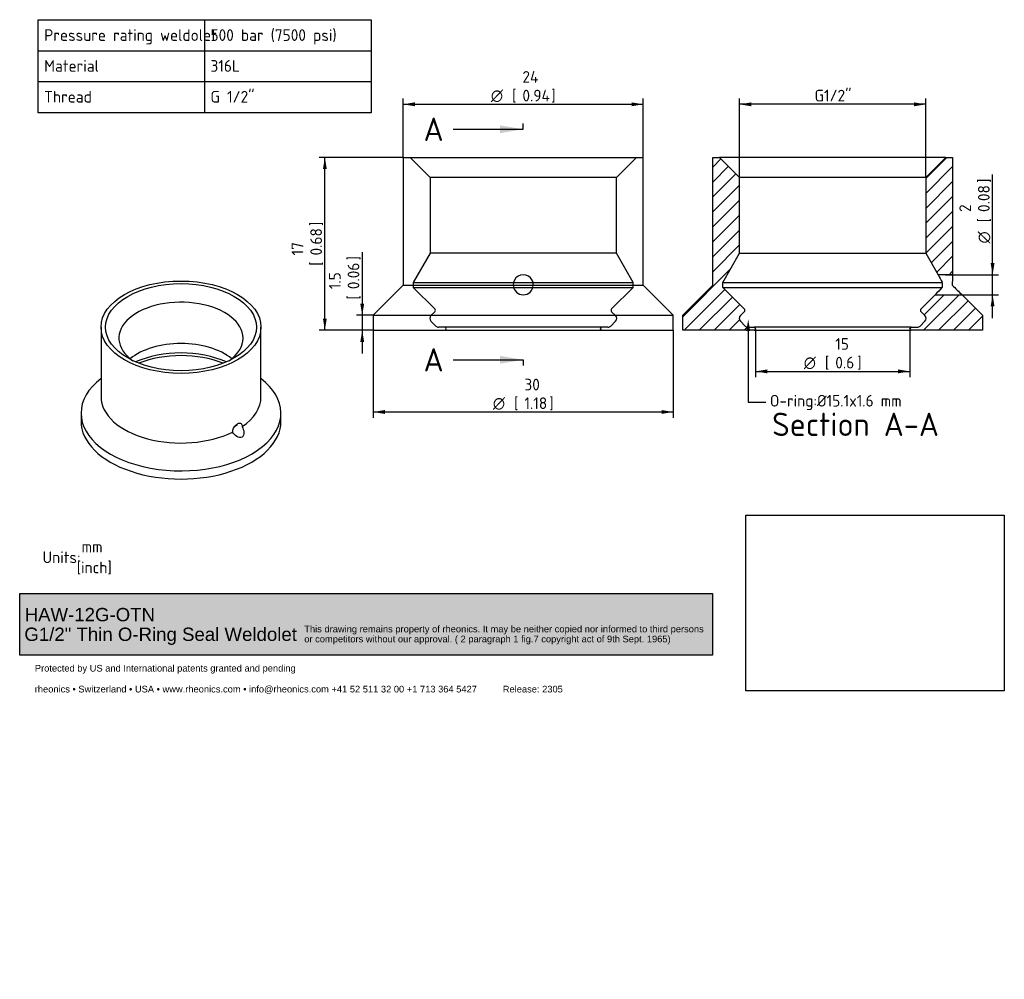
# Paper-space layout 'Invenitec-A4' of a CAD drawing. Header units: millimetres. Extents: x 0 to 296, y -85 to 203.
import ezdxf
from ezdxf import colors
from ezdxf.entities.mleader import LeaderData, LeaderLine
from ezdxf.enums import TextEntityAlignment as Align
from ezdxf.lldxf.tags import DXFTag
from ezdxf.math import Vec2, Vec3

# ---------------------------------------------------------------- set-up
doc = ezdxf.new("R2010")
doc.units = ezdxf.units.MM
doc.layers.add('Default', color=7, linetype='Continuous')
doc.layers.add('HAW-12G-OTN', color=7, linetype='Continuous')
doc.styles.add('SEACAD_Solid_Edge_ISO', font='seiso.ttf')
doc.styles.add('SEACAD_Solid_Edge_ISO1_Symbols', font='semeci1.ttf')
tags = doc.linetypes.add('CENTER2', pattern=[28.575, 19.05, -3.175, 3.175, -3.175]).pattern_tags.tags
tags[10:11] = [DXFTag(74, 4), DXFTag(75, 0), DXFTag(340, '0'), DXFTag(46, 0.0), DXFTag(50, 0.0), DXFTag(44, 0.0), DXFTag(45, 0.0)]
tags[8:9] = [DXFTag(74, 4), DXFTag(75, 0), DXFTag(340, '0'), DXFTag(46, 0.0), DXFTag(50, 0.0), DXFTag(44, 0.0), DXFTag(45, 0.0)]
tags[6:7] = [DXFTag(74, 4), DXFTag(75, 0), DXFTag(340, '0'), DXFTag(46, 0.0), DXFTag(50, 0.0), DXFTag(44, 0.0), DXFTag(45, 0.0)]
tags[4:5] = [DXFTag(74, 4), DXFTag(75, 0), DXFTag(340, '0'), DXFTag(46, 0.0), DXFTag(50, 0.0), DXFTag(44, 0.0), DXFTag(45, 0.0)]
tags = doc.linetypes.add('HIDDEN2', pattern=[4.7625, 3.175, -1.5875]).pattern_tags.tags
tags[6:7] = [DXFTag(74, 4), DXFTag(75, 0), DXFTag(340, '0'), DXFTag(46, 0.0), DXFTag(50, 0.0), DXFTag(44, 0.0), DXFTag(45, 0.0)]
tags[4:5] = [DXFTag(74, 4), DXFTag(75, 0), DXFTag(340, '0'), DXFTag(46, 0.0), DXFTag(50, 0.0), DXFTag(44, 0.0), DXFTag(45, 0.0)]
doc.dimstyles.new('Rheonics_Publish', dxfattribs={"dimtxt": 3.5, "dimasz": 3.5, "dimexe": 1.75, "dimexo": 0, "dimgap": 0.875, "dimtad": 1, "dimdec": 1, "dimlfac": 0.333333, "dimdsep": 46, "dimtxsty": 'SEACAD_Solid_Edge_ISO', "dimblk1": '_SE_FILLED', "dimblk2": '_SE_FILLED', "dimsah": 1, "dimcen": 1.75, "dimazin": 0, "dimtfac": 0.5, "dimtdec": 3, "dimtmove": 0, "dimatfit": 3, "dimfxl": 1, "dimarcsym": 0})
picture_1 = doc.add_image_def('image1.jpg', size_in_pixel=(1363, 928))

# ---------------------------------------------------------------- blocks, each defined once
blk = doc.blocks.new('_DOT')
at = {"color": 0}
blk.add_line((0, 0), (-1, 0), dxfattribs=at)
at = {"color": 0, "const_width": 0.333}
blk.add_lwpolyline([(-0.1665, 0, 1), (0.1665, 0, 1)], format="xyb", close=True, dxfattribs=at)
blk = doc.blocks.new('SE')
at = {"layer": 'Default', "color": 7, "linetype": 'Continuous'}
for p, q in [((55.73, 203.01), (55.73, 193.69)), ((5.73, 193.69), (105.73, 193.69)), ((55.73, 193.69), (55.73, 184.43)), ((5.73, 184.43), (105.73, 184.43)), ((55.73, 184.43), (55.73, 175.11))]:
    blk.add_line(p, q, dxfattribs=at)
blk.add_lwpolyline([(5.73, 175.11), (5.73, 203.01), (105.73, 203.01), (105.73, 175.11), (5.73, 175.11)], dxfattribs=at)
at = {"layer": 'Default', "color": 7, "linetype": 'Continuous', "style": 'SEACAD_Solid_Edge_ISO'}
for s, p in [('Pressure rating weldolet', (7.57, 200.14)), ('500 bar (7500 psi)', (57.49, 200.14)), ('Material', (7.57, 190.89)), ('316L', (57.49, 190.89)), ('Thread', (7.57, 181.64)), ('G 1/2"', (57.49, 181.64))]:
    blk.add_text(s, height=3.5, dxfattribs=at).set_placement(p, align=Align.TOP_LEFT)
blk = doc.blocks.new('SE1')
at = {"layer": 'HAW-12G-OTN', "color": 7, "linetype": 'Continuous'}
for p, q in [((24.64, 110.75), (24.64, 89.86)), ((72.64, 89.86), (72.64, 110.75)), ((18.64, 84.96), (18.64, 82.51)), ((78.64, 82.51), (78.64, 84.96))]:
    blk.add_line(p, q, dxfattribs=at)
blk.add_arc((63.48, 81.79), 2.07, 348.2586, 358.5149, dxfattribs=at)
for major_axis in [(-24, 0), (22.63, 0)]:
    blk.add_ellipse((48.64, 110.75), major_axis=major_axis, ratio=0.57735, dxfattribs=at)
for centre, major_axis, start_param, end_param in [((48.64, 107.49), (18.63, 0), 0, 3.824692), ((48.64, 107.49), (18.63, 0), 5.600086, 6.283185), ((48.64, 95.1), (-18.63, 0), 3.75487, 5.669908), ((48.64, 90.34), (-22, 0), 4.044979, 5.379799), ((48.64, 89.52), (-22, 0), 4.099978, 5.3248), ((48.64, 84.96), (-30, 0), 5.639684, 6.283185), ((48.64, 84.96), (-30, 0), 0, 3.785094), ((48.64, 89.86), (-24, 0), 0, 2.272871), ((48.64, 89.86), (-24, 0), 2.439518, 3.141593), ((48.64, 82.51), (-30, 0), 0, 3.141593)]:
    blk.add_ellipse(centre, major_axis=major_axis, ratio=0.57735, start_param=start_param, end_param=end_param, dxfattribs=at)
for points, knots in [([(64.14, 79.28), (64.13, 79.46), (64.15, 79.66), (64.2, 79.85), (64.25, 80.05), (64.32, 80.26), (64.42, 80.46), (64.52, 80.65), (64.64, 80.85), (64.78, 81.02), (64.92, 81.2), (65.07, 81.36), (65.22, 81.5), (65.38, 81.63), (65.54, 81.75), (65.7, 81.83), (65.86, 81.91), (66.01, 81.96), (66.15, 81.97), (66.29, 81.99), (66.42, 81.97), (66.53, 81.92), (66.64, 81.87), (66.74, 81.78), (66.81, 81.67), (66.88, 81.55), (66.93, 81.41), (66.95, 81.24), (66.96, 81.14), (66.97, 81.03), (66.96, 80.91)], [0, 0, 0, 0, 0.103805, 0.103805, 0.103805, 0.207596, 0.207596, 0.207596, 0.311603, 0.311603, 0.311603, 0.415823, 0.415823, 0.415823, 0.519845, 0.519845, 0.519845, 0.623567, 0.623567, 0.623567, 0.727354, 0.727354, 0.727354, 0.831469, 0.831469, 0.831469, 0.935666, 0.935666, 0.935666, 1, 1, 1, 1]), ([(66.96, 80.91), (67.26, 80.37), (67.46, 79.77), (67.55, 78.6), (67.4, 77.99), (66.52, 77.48), (65.9, 77.64), (64.89, 78.29), (64.47, 78.75), (64.14, 79.28)], [0, 0, 0, 0, 0.25, 0.25, 0.5, 0.5, 0.75, 0.75, 1, 1, 1, 1]), ([(65.5, 81.37), (65.34, 81.27), (65.16, 81.16), (64.96, 81.04), (64.86, 80.98), (64.76, 80.92), (64.66, 80.86)], [0, 0, 0, 0, 0.1318772, 0.1318772, 0.1318772, 0.1959517, 0.1959517, 0.1959517, 0.1959517])]:
    blk.add_open_spline(points, degree=3, knots=knots, dxfattribs=at)
blk = doc.blocks.new('SE2')
at = {"layer": 'HAW-12G-OTN', "color": 7, "linetype": 'Continuous'}
for p, q in [((115.34, 161.71), (187.34, 161.71)), ((115.34, 161.71), (115.34, 123.33)), ((187.34, 123.33), (187.34, 161.71)), ((148.43, 124.21), (154.25, 124.21)), ((115.34, 123.33), (106.34, 114.33)), ((115.34, 123.33), (148.34, 123.33)), ((148.44, 122.71), (154.24, 122.71)), ((154.33, 123.33), (187.34, 123.33)), ((196.34, 114.33), (187.34, 123.33)), ((106.34, 114.33), (196.34, 114.33)), ((106.34, 114.33), (106.34, 109.83)), ((196.34, 109.83), (196.34, 114.33)), ((106.34, 109.83), (196.34, 109.83))]:
    blk.add_line(p, q, dxfattribs=at)
at = {"layer": 'HAW-12G-OTN', "color": 7, "linetype": 'HIDDEN2'}
for p, q in [((117.39, 161.71), (123.39, 155.71)), ((179.28, 155.71), (185.28, 161.71)), ((179.28, 155.71), (123.39, 155.71)), ((123.39, 155.71), (123.39, 132.96)), ((179.28, 132.96), (179.28, 155.71)), ((123.39, 132.96), (118.34, 124.21)), ((179.28, 132.96), (123.39, 132.96)), ((184.34, 124.21), (179.28, 132.96)), ((118.34, 124.21), (148.43, 124.21)), ((118.34, 124.21), (118.34, 122.71)), ((154.25, 124.21), (184.34, 124.21)), ((184.34, 122.71), (184.34, 124.21)), ((118.34, 122.71), (148.44, 122.71)), ((118.34, 122.71), (124.81, 116.23)), ((148.34, 123.33), (154.33, 123.33)), ((154.24, 122.71), (184.34, 122.71)), ((177.86, 116.23), (184.34, 122.71)), ((124.81, 115.39), (123.65, 114.22)), ((179.03, 114.22), (177.86, 115.39)), ((123.65, 112.52), (125.09, 111.08)), ((177.59, 111.08), (179.03, 112.52)), ((176.74, 110.73), (125.94, 110.73))]:
    blk.add_line(p, q, dxfattribs=at)
at = {"layer": 'HAW-12G-OTN', "color": 7, "linetype": 'Continuous'}
for start, end in [(357.111, 182.889), (182.889, 357.111)]:
    blk.add_arc((151.34, 123.48), 3, start, end, dxfattribs=at)
at = {"layer": 'HAW-12G-OTN', "color": 7, "linetype": 'HIDDEN2'}
for centre, radius, start, end in [((124.39, 115.81), 0.6, 315, 45), ((178.29, 115.81), 0.6, 135, 225), ((124.49, 113.37), 1.2, 135, 225), ((178.18, 113.37), 1.2, 315, 45), ((125.94, 111.93), 1.2, 225, 270), ((127.77, 110.28), 0.45, 270, 90), ((174.91, 110.28), 0.45, 90, 270), ((176.74, 111.93), 1.2, 270, 315)]:
    blk.add_arc(centre, radius, start, end, dxfattribs=at)
blk = doc.blocks.new('SE3')
at = {"layer": 'HAW-12G-OTN', "linetype": 'Continuous'}
h = blk.add_hatch(dxfattribs=at)
h.set_pattern_fill('LINE', angle=45, style=0)
edge = h.paths.add_edge_path()
edge.add_arc((218.79, 111.93), 1.2, 225, 270, ccw=False)
edge.add_line((217.94, 111.08), (216.5, 112.52))
edge.add_arc((217.35, 113.37), 1.2, 135, 225, ccw=False)
edge.add_line((216.5, 114.22), (217.66, 115.39))
edge.add_arc((217.24, 115.81), 0.6, 315, 405)
edge.add_line((217.66, 116.23), (211.19, 122.71))
edge.add_line((211.19, 122.71), (211.19, 124.21))
edge.add_line((211.19, 124.21), (216.24, 132.96))
edge.add_line((216.24, 132.96), (216.24, 155.71))
edge.add_line((216.24, 155.71), (210.24, 161.71))
edge.add_line((210.24, 161.71), (208.19, 161.71))
edge.add_line((208.19, 161.71), (208.19, 123.33))
edge.add_line((208.19, 123.33), (199.19, 114.33))
edge.add_line((199.19, 114.33), (199.19, 109.83))
edge.add_line((199.19, 109.83), (220.62, 109.83))
edge.add_arc((220.62, 110.28), 0.45, 270, 450)
edge.add_line((220.62, 110.73), (218.79, 110.73))
h = blk.add_hatch(dxfattribs=at)
h.set_pattern_fill('LINE', angle=45, style=0)
h.paths.add_polyline_path([(278.13, 161.71), (272.13, 155.71), (272.13, 132.96), (275.88, 126.48), (280.19, 126.48), (280.19, 161.71)])
h = blk.add_hatch(dxfattribs=at)
h.set_pattern_fill('LINE', angle=45, style=0)
edge = h.paths.add_edge_path()
edge.add_arc((267.76, 110.28), 0.45, 90, 270)
edge.add_line((267.76, 109.83), (289.19, 109.83))
edge.add_line((289.19, 109.83), (289.19, 114.33))
edge.add_line((289.19, 114.33), (283.04, 120.48))
edge.add_line((283.04, 120.48), (274.96, 120.48))
edge.add_line((274.96, 120.48), (270.71, 116.23))
edge.add_arc((271.14, 115.81), 0.6, 135, 225)
edge.add_line((270.71, 115.39), (271.88, 114.22))
edge.add_arc((271.03, 113.37), 1.2, -45, 45, ccw=False)
edge.add_line((271.88, 112.52), (270.44, 111.08))
edge.add_arc((269.59, 111.93), 1.2, 270, 315, ccw=False)
edge.add_line((269.59, 110.73), (267.76, 110.73))
at = {"layer": 'HAW-12G-OTN', "color": 7, "linetype": 'Continuous'}
for p, q in [((208.19, 123.33), (208.19, 161.71)), ((208.19, 161.71), (210.24, 161.71)), ((278.13, 161.71), (210.24, 161.71)), ((216.24, 155.71), (210.24, 161.71)), ((278.13, 161.71), (272.13, 155.71)), ((278.13, 161.71), (280.19, 161.71)), ((280.19, 161.71), (280.19, 126.48)), ((272.13, 155.71), (216.24, 155.71)), ((216.24, 132.96), (216.24, 155.71)), ((272.13, 155.71), (272.13, 132.96)), ((211.19, 124.21), (216.24, 132.96)), ((216.24, 132.96), (272.13, 132.96)), ((272.13, 132.96), (275.88, 126.48)), ((211.19, 124.21), (277.06, 124.21)), ((211.19, 122.71), (211.19, 124.21)), ((280.19, 126.48), (275.88, 126.48)), ((199.19, 114.33), (208.19, 123.33)), ((211.19, 122.71), (277.06, 122.71)), ((217.66, 116.23), (211.19, 122.71)), ((274.96, 120.48), (270.71, 116.23)), ((274.96, 120.48), (283.04, 120.48)), ((283.04, 120.48), (289.19, 114.33)), ((216.5, 114.22), (217.66, 115.39)), ((270.71, 115.39), (271.88, 114.22)), ((199.19, 109.83), (199.19, 114.33)), ((217.94, 111.08), (216.5, 112.52)), ((271.88, 112.52), (270.44, 111.08)), ((289.19, 114.33), (289.19, 109.83)), ((220.62, 109.83), (199.19, 109.83)), ((218.79, 110.73), (220.62, 110.73)), ((267.76, 110.73), (220.62, 110.73)), ((220.62, 109.83), (267.76, 109.83)), ((267.76, 110.73), (269.59, 110.73)), ((289.19, 109.83), (267.76, 109.83))]:
    blk.add_line(p, q, dxfattribs=at)
for centre, radius, start, end in [((314.94, 145.38), 43.39, 205.8173, 209.1958), ((310.33, 123.48), 33.28, 178.7422, 181.3247), ((316.15, 123.48), 36.08, 175.2257, 180.2348), ((330.02, 70.68), 74.24, 135.5039, 137.8702), ((368.71, 212.89), 126.01, 225.2926, 227.1651), ((217.24, 115.81), 0.6, 315, 45), ((271.14, 115.81), 0.6, 135, 225), ((217.35, 113.37), 1.2, 135, 225), ((271.03, 113.37), 1.2, 315, 45), ((218.79, 111.93), 1.2, 225, 270), ((220.62, 110.28), 0.45, 270, 90), ((267.76, 110.28), 0.45, 90, 270), ((269.59, 111.93), 1.2, 270, 315)]:
    blk.add_arc(centre, radius, start, end, dxfattribs=at)
blk = doc.blocks.new('DMBLK1')
at = {"layer": 'Default', "linetype": 'Continuous', "transparency": 16777216}
for points in [[(118.84, 178.21), (115.34, 177.63), (118.84, 177.04)], [(183.84, 178.21), (183.84, 177.04), (187.34, 177.63)]]:
    blk.add_hatch(color=7, dxfattribs=at).paths.add_polyline_path(points)
at = {"layer": 'Default', "color": 7, "linetype": 'Continuous', "transparency": 16777216}
for p, q in [((115.34, 161.71), (115.34, 179.38)), ((115.34, 177.63), (187.34, 177.63)), ((187.34, 161.71), (187.34, 179.38))]:
    blk.add_line(p, q, dxfattribs=at)
for s, style, p in [('24', 'SEACAD_Solid_Edge_ISO', (151.09, 187.6)), ('O', 'SEACAD_Solid_Edge_ISO1_Symbols', (141.64, 182)), ('[', 'SEACAD_Solid_Edge_ISO', (147.99, 182)), ('0.94', 'SEACAD_Solid_Edge_ISO', (151.09, 182)), (']', 'SEACAD_Solid_Edge_ISO', (159.76, 182))]:
    blk.add_text(s, height=3.5, dxfattribs=dict(at, style=style)).set_placement(p, align=Align.TOP_LEFT)
blk = doc.blocks.new('_SE_FILLED')
at = {"color": 0}
blk.add_line((0, 0), (-1, 0), dxfattribs=at)
blk.add_solid([(0, 0), (-1, -0.1665), (-1, 0.1665), (0, 0)], dxfattribs=at)
blk = doc.blocks.new('DMBLK2')
at = {"layer": 'Default', "linetype": 'Continuous', "transparency": 16777216}
for points in [[(219.74, 178.2), (216.24, 177.62), (219.74, 177.04)], [(268.63, 178.2), (268.63, 177.04), (272.13, 177.62)]]:
    blk.add_hatch(color=7, dxfattribs=at).paths.add_polyline_path(points)
at = {"layer": 'Default', "color": 7, "linetype": 'Continuous', "transparency": 16777216}
for p, q in [((216.24, 155.71), (216.24, 179.37)), ((272.13, 177.62), (216.24, 177.62)), ((272.13, 155.71), (272.13, 179.37))]:
    blk.add_line(p, q, dxfattribs=at)
at = {"layer": 'Default', "color": 7, "linetype": 'Continuous', "transparency": 16777216, "style": 'SEACAD_Solid_Edge_ISO'}
blk.add_text('G1/2"', height=3.5, dxfattribs=at).set_placement((238.75, 181.99), align=Align.TOP_LEFT)
blk = doc.blocks.new('DMBLK3')
at = {"layer": 'Default', "linetype": 'Continuous', "transparency": 16777216}
for points in [[(224.57, 96.91), (224.57, 98.08), (221.07, 97.49)], [(263.81, 96.91), (267.31, 97.49), (263.81, 98.08)]]:
    blk.add_hatch(color=7, dxfattribs=at).paths.add_polyline_path(points)
at = {"layer": 'Default', "color": 7, "linetype": 'Continuous', "transparency": 16777216}
for p, q in [((221.07, 110.28), (221.07, 95.74)), ((267.31, 110.28), (267.31, 95.74)), ((221.07, 97.49), (267.31, 97.49))]:
    blk.add_line(p, q, dxfattribs=at)
for s, style, p in [('15', 'SEACAD_Solid_Edge_ISO', (244.97, 107.47)), ('O', 'SEACAD_Solid_Edge_ISO1_Symbols', (235.53, 101.87)), ('[', 'SEACAD_Solid_Edge_ISO', (241.87, 101.87)), ('0.6', 'SEACAD_Solid_Edge_ISO', (244.97, 101.87)), (']', 'SEACAD_Solid_Edge_ISO', (251.58, 101.87))]:
    blk.add_text(s, height=3.5, dxfattribs=dict(at, style=style)).set_placement(p, align=Align.TOP_LEFT)
blk = doc.blocks.new('DMBLK4')
at = {"layer": 'Default', "linetype": 'Continuous', "transparency": 16777216}
for points in [[(102.44, 117.83), (103.02, 114.33), (103.6, 117.83)], [(102.44, 106.33), (103.6, 106.33), (103.02, 109.83)]]:
    blk.add_hatch(color=7, dxfattribs=at).paths.add_polyline_path(points)
at = {"layer": 'Default', "color": 7, "linetype": 'Continuous', "transparency": 16777216}
for p, q in [((103.02, 133.31), (103.02, 102.83)), ((106.34, 114.33), (101.27, 114.33)), ((106.34, 109.83), (101.27, 109.83))]:
    blk.add_line(p, q, dxfattribs=at)
at = {"layer": 'Default', "color": 7, "linetype": 'Continuous', "transparency": 16777216, "style": 'SEACAD_Solid_Edge_ISO'}
for s, p in [(']', (98.65, 130.82)), ('0.06', (98.65, 122.15)), ('1.5', (93.05, 122.15)), ('[', (98.65, 119.04))]:
    blk.add_text(s, height=3.5, rotation=90, dxfattribs=at).set_placement(p, align=Align.TOP_LEFT)
blk = doc.blocks.new('DMBLK5')
at = {"layer": 'Default', "linetype": 'Continuous', "transparency": 16777216}
for points in [[(91.23, 158.21), (92.39, 158.21), (91.81, 161.71)], [(91.23, 113.33), (91.81, 109.83), (92.39, 113.33)]]:
    blk.add_hatch(color=7, dxfattribs=at).paths.add_polyline_path(points)
at = {"layer": 'Default', "color": 7, "linetype": 'Continuous', "transparency": 16777216}
for p, q in [((115.34, 161.71), (90.06, 161.71)), ((91.81, 109.83), (91.81, 161.71)), ((106.34, 109.83), (90.06, 109.83))]:
    blk.add_line(p, q, dxfattribs=at)
at = {"layer": 'Default', "color": 7, "linetype": 'Continuous', "transparency": 16777216, "style": 'SEACAD_Solid_Edge_ISO'}
for s, p in [(']', (87.44, 141.1)), ('0.68', (87.44, 132.27)), ('17', (81.84, 132.27)), ('[', (87.44, 129.17))]:
    blk.add_text(s, height=3.5, rotation=90, dxfattribs=at).set_placement(p, align=Align.TOP_LEFT)
blk = doc.blocks.new('DMBLK6')
at = {"layer": 'Default', "linetype": 'Continuous', "transparency": 16777216}
for points in [[(109.84, 84.73), (109.84, 85.9), (106.34, 85.31)], [(192.84, 84.73), (196.34, 85.31), (192.84, 85.9)]]:
    blk.add_hatch(color=7, dxfattribs=at).paths.add_polyline_path(points)
at = {"layer": 'Default', "color": 7, "linetype": 'Continuous', "transparency": 16777216}
for p, q in [((106.34, 109.83), (106.34, 83.56)), ((196.34, 109.83), (196.34, 83.56)), ((106.34, 85.31), (196.34, 85.31))]:
    blk.add_line(p, q, dxfattribs=at)
for s, style, p in [('30', 'SEACAD_Solid_Edge_ISO', (151.69, 95.29)), ('O', 'SEACAD_Solid_Edge_ISO1_Symbols', (142.24, 89.69)), ('[', 'SEACAD_Solid_Edge_ISO', (148.58, 89.69)), ('1.18', 'SEACAD_Solid_Edge_ISO', (151.69, 89.69)), (']', 'SEACAD_Solid_Edge_ISO', (159.16, 89.69))]:
    blk.add_text(s, height=3.5, dxfattribs=dict(at, style=style)).set_placement(p, align=Align.TOP_LEFT)
blk = doc.blocks.new('DMBLK7')
at = {"layer": 'Default', "linetype": 'Continuous', "transparency": 16777216}
for points in [[(292.76, 129.98), (291.59, 129.98), (292.18, 126.48)], [(292.76, 116.98), (292.18, 120.48), (291.59, 116.98)]]:
    blk.add_hatch(color=7, dxfattribs=at).paths.add_polyline_path(points)
at = {"layer": 'Default', "color": 7, "linetype": 'Continuous', "transparency": 16777216}
for p, q in [((292.18, 113.48), (292.18, 156.56)), ((278.03, 126.48), (293.93, 126.48)), ((283.04, 120.48), (293.93, 120.48))]:
    blk.add_line(p, q, dxfattribs=at)
for s, style, p in [(']', 'SEACAD_Solid_Edge_ISO', (287.8, 154.06)), ('0.08', 'SEACAD_Solid_Edge_ISO', (287.8, 145.31)), ('2', 'SEACAD_Solid_Edge_ISO', (282.2, 145.31)), ('[', 'SEACAD_Solid_Edge_ISO', (287.8, 142.21)), ('O', 'SEACAD_Solid_Edge_ISO1_Symbols', (287.8, 135.87))]:
    blk.add_text(s, height=3.5, rotation=90, dxfattribs=dict(at, style=style)).set_placement(p, align=Align.TOP_LEFT)
blk = doc.blocks.new('SE4')
at = {"layer": 'Default', "color": 7, "linetype": 'Continuous', "style": 'SEACAD_Solid_Edge_ISO'}
blk.add_text('A', height=7, dxfattribs=at).set_placement((121.43, 173.63), align=Align.TOP_LEFT)
blk = doc.blocks.new('SE5')
at = {"layer": 'Default', "color": 7, "linetype": 'Continuous', "style": 'SEACAD_Solid_Edge_ISO'}
blk.add_text('A', height=7, dxfattribs=at).set_placement((121.43, 104.47), align=Align.TOP_LEFT)
blk = doc.blocks.new('SEANNOT_GROUP2')
at = {"layer": 'Default', "linetype": 'Continuous'}
blk.add_hatch(color=7, dxfattribs=at).paths.add_polyline_path([(144.34, 168.97), (151.34, 170.13), (144.34, 171.3)])
at = {"layer": 'Default', "color": 7, "linetype": 'Continuous'}
blk.add_lwpolyline([(130.34, 170.13), (151.34, 170.13)], dxfattribs=at)
blk = doc.blocks.new('SEANNOT_GROUP3')
at = {"layer": 'Default', "linetype": 'Continuous'}
blk.add_hatch(color=7, dxfattribs=at).paths.add_polyline_path([(144.34, 99.81), (151.34, 100.97), (144.34, 102.14)])
at = {"layer": 'Default', "color": 7, "linetype": 'Continuous'}
blk.add_lwpolyline([(130.34, 100.97), (151.34, 100.97)], dxfattribs=at)
blk = doc.blocks.new('SE6')
at = {"layer": 'Default', "color": 7, "linetype": 'CENTER2'}
for p, q in [((151.34, 170.13), (151.34, 171.88)), ((151.34, 100.97), (151.34, 99.22))]:
    blk.add_line(p, q, dxfattribs=at)
at = {"layer": 'Default', "color": 7, "linetype": 'CENTER2', "const_width": 0.0005}
blk.add_lwpolyline([(151.34, 170.13), (151.34, 100.97)], dxfattribs=at)
blk = doc.blocks.new('Block1')
at = {"layer": 'Default', "linetype": 'Continuous'}
blk.add_hatch(color=7, dxfattribs=at).paths.add_polyline_path([(207.88, 0), (0, 0), (0, -18.48), (207.88, -18.48)])
at = {"layer": 'Default', "color": 7, "linetype": 'Continuous'}
for p, q in [((0, 0), (207.88, 0)), ((0, -18.48), (0, 0)), ((207.88, 0), (207.88, -18.48)), ((207.88, -18.48), (0, -18.48))]:
    blk.add_line(p, q, dxfattribs=at)
image = blk.add_image(picture_1, insert=(217.94, -29.22), size_in_units=(77.52, 52.78))
image.dxf.flags = 7
ml = blk.add_multileader_mtext('Standard', dxfattribs=at)
ml.set_content('{\\pxsm0.9;\\fArial|b0||i0||c0|p34;\\W1.;This drawing remains property of rheonics. It may be neither copied nor informed to third persons \\Por competitors without our approval. ( 2 paragraph 1 fig.7 copyright act of 9th Sept. 1965)\\P}', color=7)
ml.set_leader_properties()
ml.set_arrow_properties(name='DOT')
ml.build(insert=Vec2(0, 0))
ml.multileader.update_dxf_attribs({"leader_type": 0, "dogleg_length": 0, "arrow_head_size": 2})
ctx = ml.context
ctx.base_point, ctx.char_height, ctx.arrow_head_size, ctx.landing_gap_size = Vec3(84.7, -10.93), 2, 2, 0.7
ctx.mtext.insert = Vec3(85.4, -9.64)
ml = blk.add_multileader_mtext('Standard', dxfattribs=at)
ml.set_content('{\\pxsm0.9;\\fArial|b0||i0||c0|p34;\\W1.;Protected by US and International patents granted and pending\\P}', color=7)
ml.set_leader_properties()
ml.set_arrow_properties(name='DOT')
ml.build(insert=Vec2(0, 0))
ml.multileader.update_dxf_attribs({"leader_type": 0, "dogleg_length": 0, "arrow_head_size": 2})
ctx = ml.context
ctx.base_point, ctx.char_height, ctx.arrow_head_size, ctx.landing_gap_size = Vec3(3.85, -22.7), 2, 2, 0.7
ctx.mtext.insert = Vec3(4.55, -21.41)
ml = blk.add_multileader_mtext('Standard', dxfattribs=at)
ml.set_content('{\\pxsm0.9;\\fArial|b0||i0||c0|p34;\\W1.;rheonics • Switzerland • USA • www.rheonics.com • info@rheonics.com +41 52 511 32 00 +1 713 364 5427          Release: 2305\\P}', color=7)
ml.set_leader_properties()
ml.set_arrow_properties(name='DOT')
ml.build(insert=Vec2(0, 0))
ml.multileader.update_dxf_attribs({"leader_type": 0, "dogleg_length": 0, "arrow_head_size": 2})
ctx = ml.context
ctx.base_point, ctx.char_height, ctx.arrow_head_size, ctx.landing_gap_size = Vec3(3.82, -28.97), 2, 2, 0.7
ctx.mtext.insert = Vec3(4.52, -27.68)

psp = doc.layouts.new('Invenitec-A4')

# ---------------------------------------------------------------- block references
at = {"layer": 'Default'}
for name in ['SE', 'SE4', 'SE6', 'SEANNOT_GROUP2', 'SE2', 'SE3', 'SE1', 'SE5', 'SEANNOT_GROUP3']:
    psp.add_blockref(name, (0, 0), dxfattribs=at)
at = {"layer": 'Default', "color": 7}
psp.add_blockref('Block1', (0.23, 30.84), dxfattribs=at)

# ---------------------------------------------------------------- texts
at = {"layer": 'Default', "color": 7, "linetype": 'Continuous', "style": 'SEACAD_Solid_Edge_ISO'}
psp.add_text('Section A-A', height=7, dxfattribs=at).set_placement((226.02, 85.1), align=Align.TOP_LEFT)

# ---------------------------------------------------------------- dimensions: what is measured, and where the dimension line sits
at = {"layer": 'Default', "color": 7, "linetype": 'Continuous'}
for base, p1, p2, angle, text, override, picture, middle, dimtype in [((115.34, 177.63), (115.34, 161.71), (187.34, 161.71), 0, '\\A1;%%C <>', {"dimpost": '\\X'}, 'DMBLK1', (151.34, 177.63), 161), ((91.81, 161.71), (106.34, 109.83), (115.34, 161.71), 90, '\\A1;<>', {"dimdec": 0, "dimpost": '\\X'}, 'DMBLK5', (91.81, 135.77), 160), ((292.18, 126.48), (274.96, 120.48), (278.03, 126.48), 90, '\\A1;%%C <>', {"dimpost": '\\X'}, 'DMBLK7', (292.18, 134.64), 160), ((103.02, 114.33), (106.34, 114.33), (106.34, 109.83), 270, '\\A1;<>', {"dimpost": '\\X'}, 'DMBLK4', (103.02, 117.82), 161), ((106.34, 85.31), (106.34, 109.83), (196.34, 109.83), 0, '\\A1;%%C <>', {"dimpost": '\\X'}, 'DMBLK6', (151.34, 85.31), 161), ((221.07, 97.49), (221.07, 110.28), (267.31, 110.28), 0, '\\A1;%%C <>', {"dimdec": 0, "dimpost": '\\X'}, 'DMBLK3', (244.19, 97.49), 161)]:
    dim = psp.add_linear_dim(base=base, p1=p1, p2=p2, angle=angle, text=text, dimstyle='Rheonics_Publish', override=override, dxfattribs=at)
    dim.commit()
    dim.dimension.update_dxf_attribs({"geometry": picture, "text_midpoint": middle, "dimtype": dimtype})
dim = psp.add_linear_dim(base=(216.24, 177.62), p1=(272.13, 155.71), p2=(216.24, 155.71), text='\\A1;G1/2" {}', dimstyle='Rheonics_Publish', override={"dimpost": '\\X'}, dxfattribs=at)
dim.commit()
dim.dimension.update_dxf_attribs({"geometry": 'DMBLK2', "text_midpoint": (244.19, 177.62), "dimtype": 160})

# ---------------------------------------------------------------- leaders
ml = psp.add_multileader_mtext('Standard', dxfattribs=at)
ml.set_content('{\\pxsm0.9;\\fSolid Edge ISO|b0||i0||c0|p34;\\W1.;O-ring:%%c15.1x1.6 mm\\P}', color=7)
ml.set_leader_properties()
ml.build(insert=Vec2(0, 0))
ml.multileader.update_dxf_attribs({"dogleg_length": 5.25, "arrow_head_size": 3.5})
ctx = ml.context
ctx.base_point, ctx.char_height, ctx.arrow_head_size, ctx.landing_gap_size = Vec3(224.1, 88.23), 3.5, 3.5, 1.23
notes = []
notes.append((ctx, [(0, (1, 1, 0), (218.85, 88.23), (1, 0), 5.25, [(0, [(218.85, 113.16)], 0, [])])]))
ctx.mtext.insert = Vec3(225.33, 90.43)
ml = psp.add_multileader_mtext('Standard', dxfattribs=at)
ml.set_content('{\\pxsm0.9;\\fSolid Edge ISO|b0||i0||c0|p34;\\W1.;mm\\P}', color=7)
ml.set_leader_properties()
ml.set_arrow_properties(name='DOT')
ml.build(insert=Vec2(0, 0))
ml.multileader.update_dxf_attribs({"leader_type": 0, "dogleg_length": 0, "arrow_head_size": 3.5})
ctx = ml.context
ctx.base_point, ctx.char_height, ctx.arrow_head_size, ctx.landing_gap_size = Vec3(17.6, 44.89), 3.5, 3.5, 1.23
ctx.mtext.insert = Vec3(18.82, 46.64)
ml = psp.add_multileader_mtext('Standard', dxfattribs=at)
ml.set_content('{\\pxsm0.9;\\fSolid Edge ISO|b0||i0||c0|p34;\\W1.;Units:\\P}', color=7)
ml.set_leader_properties()
ml.set_arrow_properties(name='DOT')
ml.build(insert=Vec2(0, 0))
ml.multileader.update_dxf_attribs({"leader_type": 0, "dogleg_length": 0, "arrow_head_size": 3.5})
ctx = ml.context
ctx.base_point, ctx.char_height, ctx.arrow_head_size, ctx.landing_gap_size = Vec3(5.88, 41.7), 3.5, 3.5, 1.23
ctx.mtext.insert = Vec3(7.1, 43.46)
ml = psp.add_multileader_mtext('Standard', dxfattribs=at)
ml.set_content('{\\pxsm0.9;\\fSolid Edge ISO|b0||i0||c0|p34;\\W1.;[inch]\\P}', color=7)
ml.set_leader_properties()
ml.build(insert=Vec2(0, 0))
ml.multileader.update_dxf_attribs({"dogleg_length": 0, "arrow_head_size": 0.805})
ctx = ml.context
ctx.base_point, ctx.char_height, ctx.arrow_head_size, ctx.landing_gap_size = Vec3(16.13, 38.65), 3.5, 0.805, 1.23
ctx.mtext.insert = Vec3(17.35, 40.41)
ml = psp.add_multileader_mtext('Standard', dxfattribs=at)
ml.set_content('{\\pxsm0.9;\\fArial|b0||i0||c0|p34;\\W1.;\\PG1/2" Thin O-Ring Seal Weldolet\\P}', color=7)
ml.set_leader_properties()
ml.set_arrow_properties(name='DOT')
ml.build(insert=Vec2(0, 0))
ml.multileader.update_dxf_attribs({"leader_type": 0, "dogleg_length": 0})
ctx = ml.context
ctx.base_point, ctx.landing_gap_size = Vec3(0.23, 24.03), 1.4
ctx.mtext.insert = Vec3(1.63, 26.62)
ml = psp.add_multileader_mtext('Standard', dxfattribs=at)
ml.set_content('{\\pxsm0.9;\\fArial|b0||i0||c0|p34;\\W1.;HAW-12G-OTN\\P}', color=7)
ml.set_leader_properties()
ml.set_arrow_properties(name='DOT')
ml.build(insert=Vec2(0, 0))
ml.multileader.update_dxf_attribs({"leader_type": 0, "dogleg_length": 0})
ctx = ml.context
ctx.base_point, ctx.landing_gap_size = Vec3(0.32, 24.49), 1.4
ctx.mtext.insert = Vec3(1.72, 26.52)
for ctx, leaders in notes:
    for number, flags, end, landing, length, lines in leaders:
        leader = LeaderData()
        leader.index, (leader.has_last_leader_line, leader.has_dogleg_vector, leader.attachment_direction) = number, flags
        leader.last_leader_point, leader.dogleg_vector, leader.dogleg_length = Vec3(end), Vec3(landing), length
        for number, points, colour, breaks in lines:
            line = LeaderLine()
            line.index, line.vertices, line.color, line.breaks = number, Vec3.list(points), colors.encode_raw_color(colour), breaks
            leader.lines.append(line)
        ctx.leaders.append(leader)

doc.saveas('drawing.dxf')
